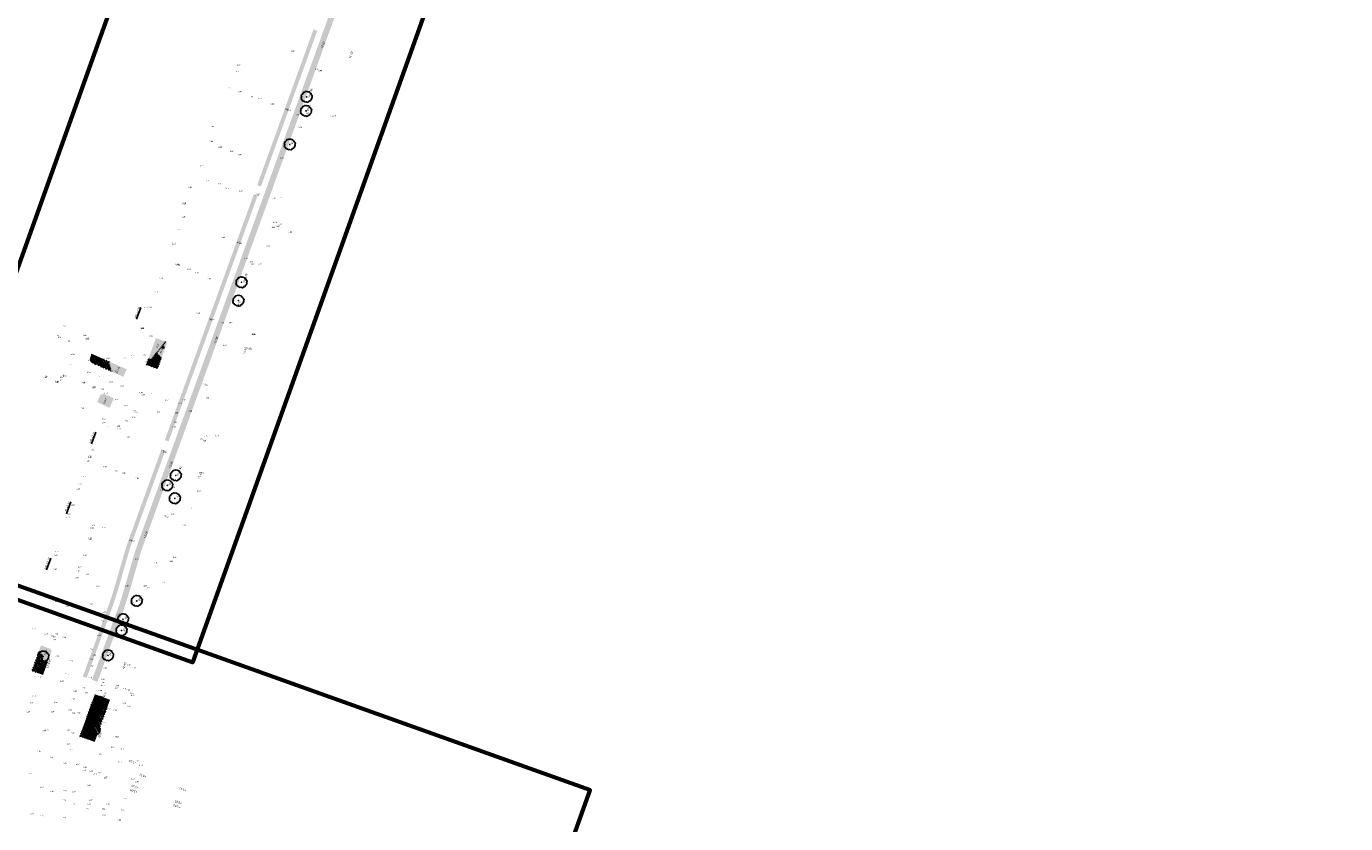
# Model space of a CAD drawing. Header units: metres. Extents: x 132707 to 140183, y 449708 to 457222.
# Tile 16 of 29: x 136604 to 136833, y 453905 to 454044. Entities that reach past the tile are written whole.
import ezdxf

# ---------------------------------------------------------------- set-up
doc = ezdxf.new("R2010")
doc.units = ezdxf.units.M
doc.linetypes.add('DASHED2', pattern=[9.524999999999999, 6.35, -3.175])
doc.layers.add('-DR-alg-bladkaders viewports', color=7, linetype='Continuous', lineweight=60)
doc.layers.add('-DR-nw-gr-plantvak-scheiding', color=1, linetype='DASHED2', lineweight=9)
for name, color, linetype in [('-DR-bs-txt-hoogtemaat', 253, 'Continuous'), ('-DR-nw-gr-arc-bollen', 10, 'Continuous'), ('-DR-nw-gr-arc-solitaire vaste planten-Aster Thomsonii', 213, 'Continuous'), ('-DR-nw-gr-arc-solitaire vaste planten-Euphorbia', 21, 'Continuous'), ('-DR-nw-gr-arc-solitaire vaste planten-Pycnantheum', 42, 'Continuous'), ('-DR-nw-gr-solitaire heester', 96, 'Continuous'), ('-DR-nw-gr-text', 2, 'Continuous')]:
    doc.layers.add(name, color=color, linetype=linetype)
doc.layers.add('-DR-nw-gr-arc-beplanting', color=7, linetype='Continuous', true_color=0xabceb2)
doc.layers.add('-DR-nw-gr-arc-gras', color=7, linetype='Continuous', true_color=0x8ebf73)
doc.styles.add('Drong', font='txt', dxfattribs={"height": 1.8})
pattern_1 = [(115.3356253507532, (136636.3656212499, 453727.9595244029), (-0.3355215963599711, -0.1588556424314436), [0.09, -0.2812275]), (205.3356253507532, (136636.3656212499, 453727.9595244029), (0.1588556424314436, -0.335521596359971), [0.09, -0.2812275])]
pattern_2 = [(115.335625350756, (136421.6013757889, 453325.5636872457), (-0.2869617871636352, -0.1358645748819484), [])]

# ---------------------------------------------------------------- blocks, each defined once
blk = doc.blocks.new('Solitaire heester')
blk.add_lwpolyline([(-1.738422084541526, -4.390808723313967), (-2.165650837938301, -3.928363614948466), (-2.483742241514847, -4.006582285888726), (-2.464906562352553, -3.243960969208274), (-3.108512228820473, -3.265308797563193), (-3.941315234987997, -2.904578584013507), (-3.868064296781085, -2.452012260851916), (-4.359586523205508, -2.179992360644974), (-4.239036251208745, -1.822945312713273), (-3.950943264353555, -1.283816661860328), (-4.465961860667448, -0.924314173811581), (-4.503076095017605, -0.2488687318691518), (-4.693194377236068, -0.1051291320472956), (-4.52288920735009, 0.7919674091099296), (-4.165535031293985, 0.7508631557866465), (-4.408840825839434, 1.52244183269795), (-4.334976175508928, 2.133900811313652), (-3.641002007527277, 2.854190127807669), (-3.727257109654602, 3.148478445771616), (-3.088619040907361, 3.940484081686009), (-2.461086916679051, 3.914225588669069), (-2.205140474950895, 4.358141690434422), (-1.729077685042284, 4.197407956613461), (-1.539266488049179, 3.97422214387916), (-0.8928984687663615, 4.71058514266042), (-0.7661533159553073, 4.614758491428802), (-0.2489862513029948, 4.811378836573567), (0.8385356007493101, 4.576780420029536), (0.7504387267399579, 4.394391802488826), (2.044152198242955, 4.063660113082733), (2.201816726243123, 3.745261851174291), (2.885605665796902, 3.885625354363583), (3.186395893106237, 3.598453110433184), (3.366635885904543, 2.954233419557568), (4.159869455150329, 2.633380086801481), (4.070851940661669, 2.212653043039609), (4.434400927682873, 1.71867540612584), (4.306120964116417, 1.417271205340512), (4.763654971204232, 0.573362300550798), (4.517280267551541, 0.5504799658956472), (4.76739476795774, -0.5150800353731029), (4.517336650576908, -1.491315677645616), (3.976366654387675, -1.679899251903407), (4.022745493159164, -2.013757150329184), (3.932500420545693, -2.752268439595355), (3.0564445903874, -3.305015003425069), (3.102209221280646, -3.797765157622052), (2.654917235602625, -4.415726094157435), (2.345783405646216, -4.231802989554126), (1.876529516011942, -4.365050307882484), (1.329057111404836, -4.180206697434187), (0.6990696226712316, -4.789516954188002), (0.4057020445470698, -4.637433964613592), (-0.5083884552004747, -4.753073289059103), (-0.8481344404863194, -4.267132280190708), (-1.476280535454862, -4.399766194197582), (-1.738422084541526, -4.390808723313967)])
blk.add_circle((0, 0), 0.15)

msp = doc.modelspace()

# ---------------------------------------------------------------- hatches: boundary and pattern name
at = {"layer": '-DR-nw-gr-arc-beplanting'}
h = msp.add_hatch(color=256, dxfattribs=at)
h.dxf.hatch_style = 1
h.paths.add_polyline_path([(136624.9629054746, 453986.1160329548), (136625.4374276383, 453985.9442082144), (136627.9709194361, 453989.1363055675), (136626.2784580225, 453989.7491467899)])
h = msp.add_hatch(color=256, dxfattribs=at)
h.dxf.hatch_style = 1
edge = h.paths.add_edge_path()
edge.add_line((136626.3508020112, 453987.0950230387), (136627.2491715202, 453986.2619387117))
edge.add_line((136627.2491715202, 453986.2619387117), (136628.1508561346, 453988.7520884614))
edge.add_arc((136627.8687843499, 453988.8542310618), 0.2999960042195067, 340.0938869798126, 430.0954133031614)
edge.add_line((136627.9709194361, 453989.1363055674), (136626.3508020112, 453987.0950230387))
h = msp.add_hatch(color=256, dxfattribs=at)
h.dxf.hatch_style = 1
edge = h.paths.add_edge_path()
edge.add_line((136615.0782716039, 453985.4526560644), (136615.5963758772, 453985.2192795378))
edge.add_line((136615.5963758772, 453985.2192795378), (136617.1605484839, 453986.0979505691))
edge.add_line((136617.1605484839, 453986.0979505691), (136614.9597813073, 453987.066985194))
edge.add_arc((136614.5103150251, 453986.846207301), 0.5007622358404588, -27.604581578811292, 26.160276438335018, ccw=False)
edge.add_line((136614.9540737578, 453986.6141706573), (136614.7985045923, 453986.2149092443))
edge.add_arc((136615.4576247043, 453986.024356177), 0.6861120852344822, 163.8753025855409, 236.4336333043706)
h = msp.add_hatch(color=256, dxfattribs=at)
h.dxf.hatch_style = 1
h.paths.add_polyline_path([(136615.5997068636, 453985.2211507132), (136618.4730697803, 453983.9454431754), (136618.0757566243, 453985.6949691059), (136617.1605484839, 453986.0979505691)])
h = msp.add_hatch(color=256, dxfattribs=at)
h.dxf.hatch_style = 1
h.paths.add_polyline_path([(136618.4730697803, 453983.9454431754), (136620.6082897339, 453982.9970946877), (136621.1917319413, 453984.3229530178), (136618.0757566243, 453985.6949691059)])
h = msp.add_hatch(color=256, dxfattribs=at)
h.dxf.hatch_style = 1
h.paths.add_polyline_path([(136624.5927363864, 453985.0937503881), (136626.5535623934, 453984.3837341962), (136627.2491715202, 453986.2619387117), (136626.3508020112, 453987.0950230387), (136625.4374276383, 453985.9442082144), (136624.9629054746, 453986.1160329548)])
h = msp.add_hatch(color=256, dxfattribs=at)
h.dxf.hatch_style = 1
h.paths.add_polyline_path([(136616.0547893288, 453978.602263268), (136618.2293244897, 453977.5992128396), (136618.9680866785, 453979.2713378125), (136617.0785436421, 453980.1214725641), (136616.9555386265, 453979.8478491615), (136616.6828075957, 453979.9728202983)])
h = msp.add_hatch(color=256, dxfattribs=at)
h.dxf.hatch_style = 1
h.paths.add_polyline_path([(136604.6767694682, 453931.8548292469), (136605.661756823, 453931.4997364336), (136606.6852475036, 453934.3534398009), (136605.9068641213, 453935.2519371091)])
h = msp.add_hatch(color=256, dxfattribs=at)
h.dxf.hatch_style = 1
h.paths.add_polyline_path([(136606.6852475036, 453934.3534398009), (136606.4674260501, 453933.7461086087), (136607.4570123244, 453933.3886862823), (136608.1549224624, 453935.2923260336), (136607.9749857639, 453935.6765431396), (136606.2825243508, 453936.2893843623), (136605.9068641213, 453935.2519371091)])
h = msp.add_hatch(color=256, dxfattribs=at)
h.dxf.hatch_style = 1
h.paths.add_polyline_path([(136605.661756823, 453931.4997364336), (136606.6467441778, 453931.1446436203), (136607.4570123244, 453933.3886862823), (136606.4672876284, 453933.7461586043)])
h = msp.add_hatch(color=256, dxfattribs=at)
h.dxf.hatch_style = 1
edge = h.paths.add_edge_path()
edge.add_line((136614.2781141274, 453923.9672966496), (136614.9956699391, 453923.7142759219))
edge.add_arc((136617.4898738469, 453922.8545720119), 2.638208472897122, 127.7625337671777, 160.9819166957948, ccw=False)
edge.add_arc((136617.4419363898, 453925.3044985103), 1.609442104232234, 166.0642125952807, 193.081497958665, ccw=False)
edge.add_line((136615.879866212, 453925.6921073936), (136615.214182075, 453926.5575576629))
edge.add_line((136615.214182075, 453926.5575576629), (136614.2781141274, 453923.9672966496))
h = msp.add_hatch(color=256, dxfattribs=at)
h.dxf.hatch_style = 1
edge = h.paths.add_edge_path()
edge.add_line((136615.215451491, 453926.555907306), (136615.879866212, 453925.6921073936))
edge.add_arc((136616.4548541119, 453925.5413151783), 0.5944319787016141, 137.7419318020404, 165.3049447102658, ccw=False)
edge.add_arc((136616.2137622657, 453925.7554381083), 0.2720272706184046, 92.2457819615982, 136.9731514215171, ccw=False)
edge.add_arc((136616.2050987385, 453925.7122495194), 0.3150132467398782, 62.97920523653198, 90.36307914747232, ccw=False)
edge.add_line((136616.3482136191, 453925.9928764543), (136616.8306131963, 453927.3609407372))
edge.add_line((136616.8306131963, 453927.3609407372), (136615.6603904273, 453927.7846790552))
edge.add_line((136615.6603904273, 453927.7846790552), (136615.215451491, 453926.555907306))
h = msp.add_hatch(color=256, dxfattribs=at)
h.dxf.hatch_style = 1
edge = h.paths.add_edge_path()
edge.add_ellipse((136616.3634892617, 453925.0434478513), major_axis=(0.2064505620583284, -0.9784570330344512), ratio=0.4999999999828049, start_angle=0, end_angle=360)
h = msp.add_hatch(color=256, dxfattribs=at)
h.dxf.hatch_style = 1
edge = h.paths.add_edge_path()
edge.add_arc((136615.9196814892, 453925.2701324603), 0.8402372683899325, 26.262306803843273, 59.33528847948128, ccw=False)
edge.add_arc((136615.1028906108, 453924.7940601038), 1.784573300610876, 13.264601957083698, 28.36625818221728, ccw=False)
edge.add_line((136616.8398529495, 453925.203527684), (136617.7863653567, 453925.4322780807))
edge.add_line((136617.7863653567, 453925.4322780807), (136618.2931081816, 453926.8313704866))
edge.add_line((136618.2931081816, 453926.8313704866), (136616.8306131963, 453927.3609407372))
edge.add_line((136616.8306131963, 453927.3609407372), (136616.3482136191, 453925.9928764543))
h = msp.add_hatch(color=256, dxfattribs=at)
h.dxf.hatch_style = 1
edge = h.paths.add_edge_path()
edge.add_line((136613.3378727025, 453921.3706659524), (136614.5542924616, 453921.6538388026))
edge.add_arc((136615.8043357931, 453921.2059841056), 1.32784869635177, 131.0514232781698, 160.2888534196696, ccw=False)
edge.add_arc((136617.4898738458, 453922.8545720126), 2.638208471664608, 160.9819167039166, 194.2012996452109, ccw=False)
edge.add_line((136614.9956699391, 453923.7142759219), (136614.2781141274, 453923.9672966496))
edge.add_line((136614.2781141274, 453923.9672966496), (136613.3378727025, 453921.3706659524))
h = msp.add_hatch(color=256, dxfattribs=at)
h.dxf.hatch_style = 1
edge = h.paths.add_edge_path()
edge.add_arc((136615.5205317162, 453921.6160259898), 0.834076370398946, 106.2203056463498, 134.8506908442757, ccw=False)
edge.add_arc((136615.4352929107, 453922.1694844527), 0.2881733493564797, 53.85431463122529, 120.84348500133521, ccw=False)
edge.add_arc((136615.4067023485, 453922.2167517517), 0.2716913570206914, -9.167157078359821, 43.041921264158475, ccw=False)
edge.add_arc((136614.2762289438, 453923.9928006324), 2.294846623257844, 307.5529060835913, 361.8026805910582)
edge.add_arc((136616.529939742, 453924.4515483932), 0.3886216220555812, 220.195899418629, 275.90780812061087, ccw=False)
edge.add_arc((136617.3765930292, 453925.2124125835), 1.526790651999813, 190.2693532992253, 221.499983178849, ccw=False)
edge.add_arc((136617.4898738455, 453922.8545720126), 2.638208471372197, 127.7625337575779, 194.2012996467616)
h = msp.add_hatch(color=256, dxfattribs=at)
h.dxf.hatch_style = 1
edge = h.paths.add_edge_path()
edge.add_arc((136614.708018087, 453922.3198615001), 0.9779251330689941, 322.1250404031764, 351.39052063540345, ccw=False)
edge.add_line((136615.4799457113, 453921.719473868), (136616.1845175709, 453921.0081521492))
edge.add_line((136616.1845175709, 453921.0081521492), (136617.7863653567, 453925.4322780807))
edge.add_line((136617.7863653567, 453925.4322780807), (136616.8398529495, 453925.203527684))
edge.add_arc((136615.0608836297, 453924.7616039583), 1.833038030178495, -4.509941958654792, 13.950772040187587, ccw=False)
edge.add_arc((136615.8473714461, 453924.6970547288), 1.043912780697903, 337.90227571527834, 355.62761210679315, ccw=False)
edge.add_arc((136616.4574099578, 453924.4247359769), 0.376934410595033, 287.3699120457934, 341.37411104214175, ccw=False)
edge.add_arc((136614.2762289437, 453923.9928006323), 2.294846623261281, -52.44709391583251, 1.802680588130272, ccw=False)
h = msp.add_hatch(color=256, dxfattribs=at)
h.dxf.hatch_style = 1
edge = h.paths.add_edge_path()
edge.add_line((136613.0047451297, 453920.4506795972), (136614.3708590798, 453919.9560089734))
edge.add_line((136614.3708590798, 453919.9560089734), (136614.8313263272, 453921.2445680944))
edge.add_arc((136614.7622859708, 453921.507562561), 0.2719056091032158, 232.4623315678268, 284.7091821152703, ccw=False)
edge.add_arc((136614.770555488, 453921.4648110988), 0.2452214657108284, 178.4217351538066, 224.8215580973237, ccw=False)
edge.add_arc((136615.098762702, 453921.4741924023), 0.5733416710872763, 161.7398411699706, 180.2625557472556, ccw=False)
edge.add_line((136614.5542924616, 453921.6538388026), (136613.3378727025, 453921.3706659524))
edge.add_line((136613.3378727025, 453921.3706659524), (136613.0047451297, 453920.4506795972))
h = msp.add_hatch(color=256, dxfattribs=at)
h.dxf.hatch_style = 1
edge = h.paths.add_edge_path()
edge.add_line((136614.3713559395, 453919.9573993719), (136615.637462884, 453919.4973710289))
edge.add_line((136615.637462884, 453919.4973710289), (136616.1845175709, 453921.0081521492))
edge.add_line((136616.1845175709, 453921.0081521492), (136615.4799457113, 453921.719473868))
edge.add_arc((136614.287999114, 453922.5863395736), 1.473836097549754, 308.1451803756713, 323.9727695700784, ccw=False)
edge.add_arc((136614.6225110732, 453922.1240669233), 0.9039480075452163, 283.35616572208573, 309.5682480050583, ccw=False)
edge.add_line((136614.8313263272, 453921.2445680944), (136614.3713559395, 453919.9573993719))
h = msp.add_hatch(color=256, dxfattribs=at)
h.dxf.hatch_style = 1
edge = h.paths.add_edge_path()
edge.add_ellipse((136615.1009438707, 453921.8470721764), major_axis=(-0.5043253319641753, -0.555117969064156), ratio=0.4999999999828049, start_angle=0, end_angle=360, ccw=False)
at = {"layer": '-DR-nw-gr-arc-bollen'}
h = msp.add_hatch(dxfattribs=at)
h.set_pattern_fill('ANSI31', color=256, scale=0.1)
h.set_pattern_definition([(115.335625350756, (136420.3910354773, 453328.1200667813), (-0.2869617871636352, -0.1358645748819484), [])])
h.paths.add_polyline_path([(136615.5997068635, 453985.2211507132), (136618.4730697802, 453983.9454431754), (136618.0757566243, 453985.6949691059), (136617.1605484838, 453986.0979505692)])
h = msp.add_hatch(dxfattribs=at)
h.set_pattern_fill('ANSI31', color=256, scale=0.1)
h.set_pattern_definition([(115.335625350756, (136417.8346559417, 453326.90972647), (-0.2869617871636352, -0.1358645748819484), [])])
h.paths.add_polyline_path([(136624.5927363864, 453985.0937503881), (136626.5535623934, 453984.3837341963), (136627.2491715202, 453986.2619387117), (136626.3508020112, 453987.0950230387), (136625.4374276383, 453985.9442082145), (136624.9629054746, 453986.1160329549)])
h = msp.add_hatch(dxfattribs=at)
h.set_pattern_fill('ANSI31', color=256, scale=0.1)
h.set_pattern_definition([(115.335625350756, (136421.6013757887, 453325.5636872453), (-0.2869617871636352, -0.1358645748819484), [])])
h.paths.add_polyline_path([(136604.6767694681, 453931.8548292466), (136605.6617568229, 453931.4997364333), (136606.6852475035, 453934.3534398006), (136605.9068641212, 453935.2519371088)])
h = msp.add_hatch(dxfattribs=at)
h.set_pattern_fill('ANSI31', color=256, scale=0.1)
h.set_pattern_definition(pattern_2)
edge = h.paths.add_edge_path()
edge.add_line((136614.2781141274, 453923.9672966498), (136614.9956699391, 453923.714275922))
edge.add_arc((136617.4898738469, 453922.854572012), 2.638208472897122, 127.7625337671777, 160.9819166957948, ccw=False)
edge.add_arc((136617.4419363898, 453925.3044985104), 1.609442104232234, 166.0642125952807, 193.081497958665, ccw=False)
edge.add_line((136615.879866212, 453925.6921073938), (136615.214182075, 453926.557557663))
edge.add_line((136615.214182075, 453926.557557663), (136614.2781141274, 453923.9672966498))
h = msp.add_hatch(dxfattribs=at)
h.set_pattern_fill('ANSI31', color=256, scale=0.1)
h.set_pattern_definition([(115.335625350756, (136417.8346559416, 453326.9097264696), (-0.2869617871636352, -0.1358645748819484), [])])
edge = h.paths.add_edge_path()
edge.add_arc((136614.7080180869, 453922.3198614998), 0.9779251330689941, 322.1250404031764, 351.39052063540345, ccw=False)
edge.add_line((136615.4799457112, 453921.7194738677), (136616.1845175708, 453921.0081521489))
edge.add_line((136616.1845175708, 453921.0081521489), (136617.7863653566, 453925.4322780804))
edge.add_line((136617.7863653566, 453925.4322780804), (136616.8398529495, 453925.2035276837))
edge.add_arc((136615.0608836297, 453924.7616039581), 1.833038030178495, -4.509941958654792, 13.950772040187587, ccw=False)
edge.add_arc((136615.8473714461, 453924.6970547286), 1.043912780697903, 337.90227571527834, 355.62761210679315, ccw=False)
edge.add_arc((136616.4574099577, 453924.4247359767), 0.376934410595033, 287.3699120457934, 341.37411104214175, ccw=False)
edge.add_arc((136614.2762289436, 453923.9928006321), 2.294846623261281, -52.44709391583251, 1.802680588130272, ccw=False)
h = msp.add_hatch(dxfattribs=at)
h.set_pattern_fill('ANSI31', color=256, scale=0.1)
h.set_pattern_definition(pattern_2)
edge = h.paths.add_edge_path()
edge.add_line((136613.0047451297, 453920.4506795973), (136614.3708590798, 453919.9560089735))
edge.add_line((136614.3708590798, 453919.9560089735), (136614.8313263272, 453921.2445680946))
edge.add_arc((136614.7622859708, 453921.5075625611), 0.2719056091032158, 232.4623315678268, 284.7091821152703, ccw=False)
edge.add_arc((136614.770555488, 453921.4648110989), 0.2452214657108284, 178.4217351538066, 224.8215580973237, ccw=False)
edge.add_arc((136615.098762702, 453921.4741924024), 0.5733416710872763, 161.7398411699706, 180.2625557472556, ccw=False)
edge.add_line((136614.5542924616, 453921.6538388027), (136613.3378727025, 453921.3706659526))
edge.add_line((136613.3378727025, 453921.3706659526), (136613.0047451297, 453920.4506795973))
at = {"layer": '-DR-nw-gr-arc-gras', "transparency": 33554687}
h = msp.add_hatch(dxfattribs=at)
h.set_pattern_fill('AGR-BOLLEN', color=256, scale=0.15, pattern_type=2)
h.set_pattern_definition(pattern_1)
edge = h.paths.add_edge_path()
edge.add_arc((11815580.01601901, -3784284.906784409), 12424198.77081867, 160.0566581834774, 160.0569484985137, ccw=False)
edge.add_line((136455.7817502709, 453494.2542064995), (136455.1236357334, 453494.4933991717))
edge.add_line((136455.1236357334, 453494.4933991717), (136433.813485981, 453435.768343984))
edge.add_line((136433.813485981, 453435.768343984), (136432.1794965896, 453431.2550945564))
edge.add_line((136432.1794965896, 453431.2550945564), (136431.6775962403, 453429.8696168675))
edge.add_line((136431.6775962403, 453429.8696168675), (136432.3361921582, 453429.6307909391))
edge.add_line((136432.3361921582, 453429.6307909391), (136434.3092712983, 453435.0765755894))
h = msp.add_hatch(dxfattribs=at)
h.set_pattern_fill('AGR-BOLLEN', color=256, scale=0.15, pattern_type=2)
h.set_pattern_definition(pattern_1)
h.paths.add_polyline_path([(136623.2817607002, 453954.451595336, 0.01664357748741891), (136622.2925826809, 453951.4069133), (136620.7154005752, 453945.9395130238, -0.01664357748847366), (136619.6480754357, 453942.6542947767), (136615.1746998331, 453930.3003353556), (136616.1149561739, 453929.9598680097), (136620.5883317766, 453942.313827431, 0.01664357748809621), (136621.6762219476, 453945.6623446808), (136623.2534040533, 453951.129744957, -0.0166435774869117), (136624.222017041, 453954.1111279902), (136660.1395627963, 454053.2258281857), (136661.74, 454052.5500000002), (136663.585, 454057.8020000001), (136661.9933947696, 454058.3644181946), (136678.2856266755, 454103.4166410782), (136677.3453703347, 454103.7571084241)])
h = msp.add_hatch(dxfattribs=at)
h.set_pattern_fill('AGR-BOLLEN', color=256, scale=0.15, pattern_type=2)
h.set_pattern_definition(pattern_1)
h.paths.add_polyline_path([(136654.3469492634, 454043.1812754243), (136653.6888597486, 454043.419891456), (136653.6378049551, 454043.2789838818), (136653.2975354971, 454042.3386559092), (136644.2753070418, 454017.4218487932), (136643.9350728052, 454016.4814706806), (136643.8839339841, 454016.3403207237), (136644.541796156, 454016.1018046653)])
h = msp.add_hatch(dxfattribs=at)
h.set_pattern_fill('AGR-BOLLEN', color=256, scale=0.15, pattern_type=2)
h.set_pattern_definition(pattern_1)
h.paths.add_polyline_path([(136643.9631675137, 454014.5033086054), (136643.305072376, 454014.741909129), (136643.2540209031, 454014.6010003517), (136642.9137736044, 454013.6606643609), (136628.2150336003, 453973.0687731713), (136627.8746079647, 453972.1285064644), (136627.8234546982, 453971.987361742), (136628.4815117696, 453971.7486988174)])
h = msp.add_hatch(dxfattribs=at)
h.set_pattern_fill('AGR-BOLLEN', color=256, scale=0.15, pattern_type=2)
h.set_pattern_definition(pattern_1)
edge = h.paths.add_edge_path()
edge.add_line((136622.3415759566, 453954.7922604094), (136627.9025002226, 453970.1503415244))
edge.add_line((136627.9025002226, 453970.1503415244), (136627.2442078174, 453970.3890898))
edge.add_line((136627.2442078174, 453970.3890898), (136627.1933636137, 453970.2481058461))
edge.add_line((136627.1933636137, 453970.2481058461), (136626.8530200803, 453969.3078046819))
edge.add_line((136626.8530200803, 453969.3078046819), (136622.0237922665, 453955.9706461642))
edge.add_line((136622.0237922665, 453955.9706461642), (136621.6836653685, 453955.031330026))
edge.add_line((136621.6836653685, 453955.031330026), (136621.353306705, 453954.0896827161))
edge.add_arc((136668.5080906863, 453938.0751160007), 49.79999999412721, 161.241638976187, 163.9087249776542)
edge.add_line((136620.6591863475, 453951.8780994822), (136619.0820042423, 453946.4106992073))
edge.add_arc((136570.8487713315, 453960.3245500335), 50.20000001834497, 340.0946501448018, 343.90872497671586, ccw=False)
edge.add_line((136618.0496396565, 453943.2330892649), (136613.5762640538, 453930.8791298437))
edge.add_line((136613.5762640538, 453930.8791298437), (136614.2345150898, 453930.6410004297))
edge.add_line((136614.2345150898, 453930.6410004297), (136618.7078190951, 453942.9947621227))
edge.add_arc((136570.8487713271, 453960.3245500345), 50.90000002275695, 340.0946501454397, 343.9087249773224)
edge.add_line((136619.754579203, 453946.2166813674), (136621.3317613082, 453951.6840816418))
edge.add_arc((136668.5080911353, 453938.0751158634), 49.10000046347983, 160.0944047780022, 163.9087249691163, ccw=False)
at = {"layer": '-DR-nw-gr-arc-solitaire vaste planten-Aster Thomsonii'}
h = msp.add_hatch(color=256, dxfattribs=at)
h.dxf.hatch_style = 1
edge = h.paths.add_edge_path()
edge.add_arc((136626.7538739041, 453985.8233180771), 0.15, 0, 360)
h = msp.add_hatch(color=256, dxfattribs=at)
h.dxf.hatch_style = 1
edge = h.paths.add_edge_path()
edge.add_arc((136616.6167034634, 453985.1317004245), 0.15, 0, 360)
h = msp.add_hatch(color=256, dxfattribs=at)
h.dxf.hatch_style = 1
edge = h.paths.add_edge_path()
edge.add_arc((136605.9639872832, 453934.1445191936), 0.15, 0, 360)
h = msp.add_hatch(color=256, dxfattribs=at)
h.dxf.hatch_style = 1
edge = h.paths.add_edge_path()
edge.add_arc((136617.2752466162, 453924.6890816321), 0.15, 0, 360)
h = msp.add_hatch(color=256, dxfattribs=at)
h.dxf.hatch_style = 1
edge = h.paths.add_edge_path()
edge.add_arc((136613.5328574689, 453920.6102530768), 0.15, 0, 360)
at = {"layer": '-DR-nw-gr-arc-solitaire vaste planten-Euphorbia'}
h = msp.add_hatch(color=256, dxfattribs=at)
h.dxf.hatch_style = 1
edge = h.paths.add_edge_path()
edge.add_arc((136627.5574936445, 453988.1375236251), 0.15, 0, 360)
h = msp.add_hatch(color=256, dxfattribs=at)
h.dxf.hatch_style = 1
edge = h.paths.add_edge_path()
edge.add_arc((136617.8052847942, 453985.0464110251), 0.15, 0, 360)
h = msp.add_hatch(color=256, dxfattribs=at)
h.dxf.hatch_style = 1
edge = h.paths.add_edge_path()
edge.add_arc((136605.625596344, 453932.3405908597), 0.15, 0, 360)
h = msp.add_hatch(color=256, dxfattribs=at)
h.dxf.hatch_style = 1
edge = h.paths.add_edge_path()
edge.add_arc((136614.8668053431, 453924.2364480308), 0.15, 0, 360)
h = msp.add_hatch(color=256, dxfattribs=at)
h.dxf.hatch_style = 1
edge = h.paths.add_edge_path()
edge.add_arc((136616.2009517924, 453921.807197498), 0.15, 0, 360)
at = {"layer": '-DR-nw-gr-arc-solitaire vaste planten-Pycnantheum'}
h = msp.add_hatch(color=256, dxfattribs=at)
h.dxf.hatch_style = 1
edge = h.paths.add_edge_path()
edge.add_arc((136625.4864389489, 453985.381837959), 0.15, 0, 360)
h = msp.add_hatch(color=256, dxfattribs=at)
h.dxf.hatch_style = 1
edge = h.paths.add_edge_path()
edge.add_arc((136615.1952741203, 453925.7306950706), 0.15, 0, 360)
h = msp.add_hatch(color=256, dxfattribs=at)
h.dxf.hatch_style = 1
edge = h.paths.add_edge_path()
edge.add_arc((136614.4992815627, 453921.000978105), 0.15, 0, 360)
h = msp.add_hatch(color=256, dxfattribs=at)
h.dxf.hatch_style = 1
edge = h.paths.add_edge_path()
edge.add_arc((136616.6195590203, 453923.2771485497), 0.15, 0, 360)

# ---------------------------------------------------------------- linework, layer by layer
at = {"layer": '-DR-alg-bladkaders viewports'}
for points in [[(136698.0804223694, 454116.4643013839), (136632.6352693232, 453933.3243508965), (136583.9607493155, 453950.7182150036), (136649.4059023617, 454133.8581654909)], [(136549.0630131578, 453965.6610350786), (136483.6251258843, 453782.5414169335), (136636.3656212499, 453727.9595244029), (136701.8035085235, 453911.079142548)]]:
    msp.add_lwpolyline(points, close=True, dxfattribs=at)
at = {"layer": '-DR-nw-gr-arc-solitaire vaste planten-Aster Thomsonii'}
for centre in [(136626.7538739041, 453985.8233180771), (136616.6167034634, 453985.1317004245), (136605.9639872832, 453934.1445191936), (136617.2752466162, 453924.6890816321), (136613.5328574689, 453920.6102530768)]:
    msp.add_circle(centre, 0.15, dxfattribs=at)
at = {"layer": '-DR-nw-gr-arc-solitaire vaste planten-Euphorbia'}
for centre in [(136627.5574936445, 453988.1375236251), (136617.8052847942, 453985.0464110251), (136605.625596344, 453932.3405908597), (136614.8668053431, 453924.2364480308), (136616.2009517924, 453921.807197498)]:
    msp.add_circle(centre, 0.15, dxfattribs=at)
at = {"layer": '-DR-nw-gr-arc-solitaire vaste planten-Pycnantheum'}
for centre in [(136625.4864389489, 453985.381837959), (136615.1952741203, 453925.7306950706), (136614.4992815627, 453921.000978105), (136616.6195590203, 453923.2771485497)]:
    msp.add_circle(centre, 0.15, dxfattribs=at)
at = {"layer": '-DR-nw-gr-plantvak-scheiding', "ltscale": 0.03, "flags": 128}
for points in [[(136627.9709194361, 453989.1363055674), (136625.4374276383, 453985.9442082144), (136624.9629054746, 453986.1160329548)], [(136615.5963758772, 453985.2192795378), (136617.160548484, 453986.0979505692)], [(136618.4730697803, 453983.9454431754), (136618.0757566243, 453985.6949691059)], [(136626.3508020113, 453987.0950230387), (136627.2491715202, 453986.2619387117)], [(136605.661756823, 453931.4997364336), (136606.6852475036, 453934.3534398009), (136605.9068641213, 453935.2519371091)], [(136606.4672876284, 453933.7461586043), (136607.4570123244, 453933.3886862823)], [(136615.879866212, 453925.6921073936), (136615.214182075, 453926.5575576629)], [(136616.3482136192, 453925.9928764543), (136616.8306131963, 453927.3609407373)], [(136614.9956699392, 453923.714275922), (136614.2781141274, 453923.9672966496)], [(136616.8398529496, 453925.203527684), (136617.7863653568, 453925.4322780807)], [(136614.5542924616, 453921.6538388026), (136613.3378727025, 453921.3706659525)], [(136614.3713559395, 453919.9573993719), (136614.8313263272, 453921.2445680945)], [(136615.4799457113, 453921.719473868), (136616.1845175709, 453921.0081521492)]]:
    msp.add_lwpolyline(points, dxfattribs=at)
for points in [[(136614.9322895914, 453922.207341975, -0.2982971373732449), (136615.8742607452, 453924.9402225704)], [(136615.6749235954, 453922.1734671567, 0.2412317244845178), (136616.5699398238, 453924.0649908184)]]:
    msp.add_lwpolyline(points, format="xyb", dxfattribs=at)
at = {"layer": '-DR-nw-gr-plantvak-scheiding', "ltscale": 0.03}
msp.add_ellipse((136616.3634892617, 453925.0434478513), major_axis=(0.2064505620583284, -0.9784570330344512), ratio=0.4999999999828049, dxfattribs=at)
at = {"layer": '-DR-nw-gr-plantvak-scheiding', "ltscale": 0.03, "extrusion": (0, 0, -1)}
msp.add_ellipse((136615.1009438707, 453921.8470721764), major_axis=(-0.5043253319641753, -0.555117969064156), ratio=0.4999999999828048, dxfattribs=at)

# ---------------------------------------------------------------- block references
at = {"layer": '-DR-nw-gr-solitaire heester', "xscale": 0.2, "yscale": 0.2, "zscale": 0.2, "rotation": 70.17551579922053}
for p in [(136652.4906064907, 454031.685681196), (136652.388674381, 454029.2485516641), (136649.5529144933, 454023.4148132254), (136641.1653276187, 453999.4432105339), (136640.6169157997, 453996.2402707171), (136629.7362945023, 453965.8587430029), (136628.2508953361, 453964.1199285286), (136629.5699401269, 453961.8646837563), (136622.9470762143, 453944.0204232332), (136620.5609257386, 453940.8282923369), (136620.2977031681, 453938.8910218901), (136606.6852475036, 453934.3534398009), (136617.9426854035, 453934.543855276), (136616.5050566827, 453926.4376765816), (136615.6150265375, 453921.5830989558)]:
    msp.add_blockref('Solitaire heester', p, dxfattribs=at)

# ---------------------------------------------------------------- texts
at = {"layer": '-DR-bs-txt-hoogtemaat', "style": 'Drong'}
for s, rotation, p in [('+2.08', 70.33562535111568, (136655.2649040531, 454040.0451591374)), ('+1.10', 70.33562535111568, (136660.1225503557, 454038.3092767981)), ('%%U VP +2.24', 70.33562535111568, (136622.8507458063, 453993.0413956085)), ('+2.08', 70.33562535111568, (136636.6733357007, 453988.7231916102)), ('+1.15', 70.33562535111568, (136641.7043532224, 453986.9253549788)), ('%%U VP +2.21', 70.33562535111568, (136615.0041604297, 453971.3444232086)), ('+2.08', 70.33562535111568, (136628.8267503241, 453967.0262192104)), ('+1.15', 70.33562535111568, (136633.8577678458, 453965.228382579)), ('%%U VP +2.21', 70.33562535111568, (136610.6691111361, 453959.2133382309)), ('+2.08', 70.33562535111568, (136624.4917010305, 453954.8951342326)), ('%%U VP +2.13', 70.33562535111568, (136607.1712555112, 453949.4250334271)), ('+2.42', 70.33562535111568, (136620.7230899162, 453932.079761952)), ('+3.15', 160.0643803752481, (136622.8682326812, 453915.9841635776, 3.125666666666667)), ('+3.10', 160.0643803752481, (136623.3191911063, 453911.6383027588)), ('+3.11', 160.0643803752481, (136624.6441868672, 453913.5799798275)), ('+3.00', 160.0643803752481, (136623.0668701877, 453910.9268620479)), ('+3.11', 160.0643803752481, (136631.5675519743, 453911.1842364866)), ('+3.00', 160.0643803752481, (136630.5817308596, 453908.2369590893)), ('+3.10', 160.0643803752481, (136630.8340517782, 453908.9483998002))]:
    msp.add_text(s, height=0.36, rotation=rotation, dxfattribs=at).set_placement(p)
at = {"layer": '-DR-bs-txt-hoogtemaat', "color": 253, "char_height": 0.22, "attachment_point": 7, "style": 'Drong'}
for s, insert in [('2.02', (136649.753, 454039.5769999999, 2.02)), ('2.18', (136640.162, 454035.961, 2.183)), ('2.20', (136640.384, 454037.196, 2.196)), ('2.12', (136653.962, 454036.44, 2.123)), ('2.09', (136654.568, 454036.163, 2.085)), ('2.21', (136638.941, 454033.1539999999, 2.208)), ('2.09', (136640.588, 454032.467, 2.092)), ('1.92', (136642.614, 454031.5989999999, 1.921)), ('1.99', (136644.041, 454031.302, 1.987)), ('2.05', (136646.226, 454030.337, 2.045)), ('2.10', (136648.703, 454029.418, 2.1)), ('2.13', (136649.071, 454029.2459999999, 2.127)), ('1.97', (136652.327, 454028.6969999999, 1.973)), ('3.05', (136635.775, 454026.429, 3.053)), ('2.09', (136650.618, 454028.462, 2.092)), ('1.11', (136656.624, 454028.32, 1.112)), ('1.08', (136656.983, 454028.302, 1.081)), ('2.08', (136651.1, 454026.297, 2.082)), ('2.21', (136635.61, 454023.856, 2.213)), ('2.11', (136637.117, 454022.9409999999, 2.105)), ('2.01', (136637.304, 454022.852, 2.005)), ('1.97', (136639.152, 454022.1159999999, 1.973)), ('2.22', (136633.963, 454019.5019999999, 2.223)), ('2.00', (136640.542, 454021.5239999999, 2.004)), ('2.07', (136647.89, 454020.9299999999, 2.072)), ('2.29', (136631.909, 454015.8649999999, 2.288)), ('2.12', (136634.936, 454016.938, 2.119)), ('1.94', (136637.07, 454016.4629999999, 1.938)), ('2.01', (136638.415, 454015.753, 2.011)), ('2.06', (136640.725, 454015.27, 2.057)), ('2.34', (136630.887, 454013.14, 2.335)), ('2.24', (136630.894, 454013.021, 2.236)), ('2.20', (136643.551, 454014.4803436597, 2.195)), ('2.13', (136643.766, 454014.62, 2.128)), ('2.28', (136646.493, 454013.9689999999, 2.28)), ('1.99', (136647.872, 454014.2459999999, 1.991)), ('2.21', (136630.805, 454010.75, 2.212)), ('2.20', (136630.013, 454008.51, 2.201)), ('1.98', (136646.403, 454008.889, 1.981)), ('1.98', (136646.702, 454009.7729999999, 1.977)), ('1.93', (136647.266, 454009.074, 1.927)), ('1.91', (136647.302, 454008.571, 1.91)), ('1.90', (136647.583, 454009.4799999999, 1.904)), ('1.14', (136649.322, 454008.101, 1.135)), ('1.12', (136649.652, 454008.0559999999, 1.118)), ('2.19', (136629.08, 454006.135, 2.185)), ('2.18', (136629.08, 454006.0609999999, 2.184)), ('2.05', (136637.702, 454007.166, 2.053)), ('2.11', (136640.327, 454006.287, 2.109)), ('2.13', (136640.691, 454006.1149999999, 2.134)), ('2.10', (136641.593, 454003.478, 2.096)), ('2.02', (136645.502, 454005.7029999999, 2.024)), ('2.11', (136629.695, 454002.472, 2.112)), ('2.01', (136629.862, 454002.353, 2.014)), ('1.94', (136631.69, 454001.563, 1.938)), ('2.07', (136642.588, 454002.908, 2.068)), ('2.12', (136642.802, 454002.511, 2.123)), ('2.02', (136644.092, 454002.44, 2.02)), ('2.19', (136626.917, 454000.0499999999, 2.185)), ('1.99', (136633.071, 454000.9799999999, 1.992)), ('2.05', (136635.247, 453999.949, 2.048)), ('2.18', (136626.02, 453997.623, 2.184)), ('2.27', (136624.25, 453994.951, 2.269)), ('2.19', (136624.991, 453994.955, 2.194)), ('2.05', (136633.351, 453993.9299999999, 2.053)), ('2.10', (136635.475, 453992.8769999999, 2.097)), ('2.19', (136635.674, 453992.8279999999, 2.187)), ('2.12', (136635.866, 453992.76, 2.123)), ('2.08', (136637.506, 453992.237, 2.08)), ('1.89', (136638.737, 453992.287, 1.885)), ('2.09', (136639.186, 453992.3389999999, 2.092)), ('2.11', (136609.042, 453990.0449999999, 2.113)), ('1.98', (136609.197, 453989.771, 1.98)), ('2.24', (136610.093, 453991.723, 2.244)), ('2.20', (136613.578, 453990.107, 2.199)), ('2.24', (136623.627, 453991.3929999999, 2.244)), ('2.19', (136623.659, 453991.3329999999, 2.185)), ('2.12', (136625.159, 453989.994, 2.118)), ('1.15', (136642.926, 453990.3379999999, 1.146)), ('1.13', (136643.025, 453990.292, 1.129)), ('1.13', (136643.237, 453990.1869999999, 1.128)), ('1.99', (136610.73, 453989.108, 1.988)), ('2.16', (136614.058, 453989.473, 2.163)), ('2.24', (136614.102, 453989.601, 2.236)), ('1.97', (136638.003, 453988.3709999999, 1.973)), ('1.15', (136642.176, 453987.9, 1.146)), ('1.12', (136642.398, 453987.81, 1.124)), ('2.08', (136611.541, 453986.8169999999, 2.079)), ('2.07', (136614.491, 453985.775, 2.067)), ('2.16', (136614.956, 453985.52, 2.161)), ('2.07', (136615.015, 453985.282, 2.073)), ('2.16', (136617.587, 453986.1049999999, 2.162)), ('2.14', (136620.664, 453986.1479999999, 2.136)), ('2.15', (136621.964, 453986.4959999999, 2.152)), ('2.12', (136623.948, 453986.6699999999, 2.117)), ('2.11', (136624.455, 453985.5389999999, 2.114)), ('1.95', (136625.917, 453985.672, 1.951)), ('1.96', (136606.794, 453982.955, 1.962)), ('2.04', (136609.625, 453982.8009999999, 2.044)), ('2.07', (136610.071, 453983.217, 2.071)), ('2.15', (136610.125, 453983.031, 2.148)), ('2.16', (136611.121, 453985.0339999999, 2.16)), ('2.15', (136614.307, 453983.6809999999, 2.153)), ('2.21', (136616.098, 453983.0079999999, 2.212)), ('2.15', (136616.718, 453984.542, 2.154)), ('2.15', (136616.767, 453984.6969999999, 2.153)), ('2.13', (136618.69, 453983.84, 2.134)), ('2.01', (136625.403, 453984.797, 2.014)), ('2.06', (136606.739, 453982.7689999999, 2.062)), ('2.08', (136608.709, 453981.908, 2.077)), ('1.99', (136608.776, 453982.087, 1.993)), ('2.11', (136609.606, 453982.2779999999, 2.105)), ('2.16', (136613.335, 453981.808, 2.161)), ('2.07', (136613.509, 453981.944, 2.071)), ('2.15', (136615.148, 453981, 2.153)), ('2.16', (136615.243, 453981.184, 2.16)), ('2.15', (136616.647, 453980.705, 2.153)), ('2.18', (136618.181, 453982.047, 2.184)), ('2.15', (136620.103, 453981.3659999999, 2.149)), ('2.14', (136634.406, 453981.614, 2.143)), ('2.12', (136634.72, 453981.3929999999, 2.122)), ('2.15', (136617.302, 453980.0559999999, 2.145)), ('2.12', (136619.113, 453978.9149999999, 2.115)), ('2.07', (136623.388, 453980.128, 2.065)), ('1.99', (136623.781, 453979.791, 1.99)), ('2.00', (136625.379, 453979.879, 2.004)), ('2.07', (136627.865, 453978.818, 2.066)), ('2.10', (136630.176, 453978.2679999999, 2.096)), ('2.12', (136630.836, 453978.896, 2.121)), ('2.08', (136634.959, 453979.277, 2.08)), ('2.19', (136613.22, 453977.395, 2.193)), ('2.07', (136620.752, 453977.8659999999, 2.068)), ('2.02', (136622.197, 453976.879, 2.02)), ('1.97', (136622.668, 453976.7179999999, 1.97)), ('2.03', (136626.424, 453976.8339999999, 2.026)), ('2.10', (136629.568, 453976.668, 2.099)), ('2.11', (136629.95, 453976.58, 2.105)), ('2.08', (136631.962, 453976.935, 2.076)), ('2.22', (136616.901, 453974.9149999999, 2.222)), ('2.19', (136616.918, 453975.6149999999, 2.186)), ('2.17', (136617.498, 453974.25, 2.167)), ('2.11', (136619.484, 453974.352, 2.111)), ('1.99', (136619.512, 453973.846, 1.994)), ('2.12', (136620.866, 453975.1909999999, 2.124)), ('2.08', (136622.142, 453975.846, 2.078)), ('2.13', (136629.121, 453974.193, 2.126)), ('2.12', (136629.397, 453974.956, 2.124)), ('1.92', (136621.115, 453972.4149999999, 1.92)), ('1.82', (136633.972, 453972.136, 1.815)), ('1.80', (136634.398, 453971.761, 1.795)), ('1.79', (136634.666, 453972.669, 1.786)), ('1.16', (136636.613, 453972.645, 1.159)), ('2.21', (136614.544, 453969.124, 2.211)), ('2.16', (136614.9639419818, 453970.1861559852, 2.157)), ('2.10', (136627.196, 453970.009, 2.096)), ('2.13', (136627.543, 453969.824, 2.125)), ('2.17', (136614.265, 453968.261, 2.168)), ('2.16', (136614.493, 453968.889, 2.157)), ('1.99', (136617.123, 453967.239, 1.987)), ('2.15', (136613.2701588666, 453965.5548286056, 2.153)), ('1.96', (136619.001, 453966.5609999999, 1.955)), ('2.00', (136620.358, 453966.1369999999, 1.995)), ('2.06', (136622.728, 453965.2289999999, 2.063)), ('1.23', (136634.048, 453966.1419999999, 1.23)), ('2.15', (136612.4836817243, 453963.3876124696, 2.147)), ('2.23', (136612.76, 453964.215, 2.232)), ('2.10', (136627.034, 453963.2199999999, 2.098)), ('2.04', (136628.961, 453963.6479999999, 2.041)), ('1.12', (136633.421, 453963.098, 1.117)), ('2.10', (136611.4956514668, 453960.614327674, 2.102)), ('1.21', (136632.111, 453960.041, 1.209)), ('2.10', (136610.6988315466, 453958.4354568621, 2.102)), ('2.20', (136610.938, 453959.1049999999, 2.201)), ('2.24', (136627.655, 453958.6799999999, 2.237)), ('2.24', (136627.953, 453958.4469999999, 2.238)), ('2.17', (136628.935, 453959.042, 2.165)), ('2.00', (136614.862, 453956.581, 2.002)), ('1.91', (136615.015, 453957.0449999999, 1.905)), ('1.97', (136616.962, 453956.6809999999, 1.967)), ('1.23', (136630.899, 453957.1269999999, 1.229)), ('1.90', (136614.45, 453954.606, 1.903)), ('1.93', (136614.533, 453954.84, 1.928)), ('2.14', (136621.583, 453954.5289999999, 2.142)), ('2.18', (136621.958, 453954.39, 2.181)), ('2.03', (136608.597, 453951.8499999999, 2.034)), ('1.93', (136608.732, 453952.5009999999, 1.932)), ('1.89', (136613.663, 453951.8443289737, 1.891)), ('2.16', (136622.649, 453951.276, 2.155)), ('1.12', (136628.654, 453950.8109999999, 1.115)), ('1.11', (136629.24, 453951.504, 1.105)), ('2.05', (136608.471, 453949.385, 2.051)), ('1.98', (136612.45, 453949.102, 1.981)), ('1.90', (136612.729, 453949.88, 1.897)), ('1.98', (136614.087, 453948.5389999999, 1.979)), ('2.16', (136625.983, 453950.532, 2.156)), ('1.86', (136612.244, 453947.9629999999, 1.862)), ('2.11', (136615.92, 453946.579, 2.105)), ('2.19', (136620.942, 453946.579, 2.189)), ('2.29', (136624.151, 453946.5669999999, 2.285)), ('2.22', (136624.667, 453946.136, 2.216)), ('1.10', (136627.414, 453947.163, 1.101)), ('2.11', (136606.616, 453944.815, 2.112)), ('2.09', (136606.761, 453944.8499999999, 2.085)), ('2.05', (136608.5919199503, 453944.1043076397, 2.049)), ('1.96', (136608.662, 453943.831, 1.958)), ('1.94', (136610.482, 453943.0349999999, 1.944)), ('2.13', (136614.735, 453943.3109999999, 2.125)), ('2.25', (136617.019, 453941.922, 2.246)), ('2.21', (136619.567, 453941.726, 2.212)), ('2.22', (136621.849, 453943.487, 2.215)), ('2.34', (136616.701, 453940.3439999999, 2.341)), ('2.33', (136616.9419349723, 453941.1161315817, 2.326)), ('2.28', (136617.183, 453941.2469999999, 2.275)), ('2.22', (136619.427, 453941.385, 2.218)), ('2.20', (136604.732, 453939.049, 2.195)), ('2.03', (136606.928, 453938.2249999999, 2.031)), ('2.04', (136608.061, 453937.809, 2.035)), ('2.03', (136608.336, 453937.565, 2.029)), ('2.04', (136608.351, 453937.161, 2.037)), ('2.02', (136608.703, 453938.146, 2.016)), ('2.10', (136610.039, 453937.5619999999, 2.103)), ('2.38', (136616.031, 453937.9209999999, 2.381)), ('2.26', (136618.41, 453938.1379999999, 2.261)), ('2.34', (136620.491, 453938.705, 2.335)), ('2.33', (136622.232, 453938.938, 2.334)), ('2.31', (136614.719, 453935.574, 2.314)), ('2.41', (136614.892, 453935.462, 2.405)), ('2.30', (136617.683, 453935.0289999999, 2.295)), ('2.19', (136606.473, 453932.5449999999, 2.193)), ('2.13', (136608.832, 453934.313, 2.134)), ('2.24', (136611.171, 453933.446, 2.237)), ('2.44', (136614.715, 453933.742, 2.441)), ('2.45', (136614.944, 453932.521, 2.452)), ('2.43', (136615.272, 453934.4909999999, 2.427)), ('2.42', (136621.255, 453932.7579999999, 2.422)), ('2.14', (136605.798, 453930.6589999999, 2.135)), ('2.21', (136606.142, 453931.5879999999, 2.206)), ('2.26', (136610.471, 453931.1759999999, 2.259)), ('2.48', (136614.555, 453930.547, 2.481)), ('2.37', (136616.784, 453930.271, 2.371)), ('2.35', (136617.171, 453932.228, 2.349)), ('1.90', (136622.2, 453932.294, 1.901)), ('2.24', (136609.598, 453930, 2.237)), ('2.42', (136611.9095165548, 453928.2452401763, 2.416)), ('2.54', (136613.3775129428, 453928.7875129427, 2.536)), ('2.53', (136613.916, 453927.968024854, 2.528)), ('2.40', (136616.308, 453928.3219999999, 2.396)), ('2.48', (136616.748, 453929.2469999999, 2.482)), ('2.48', (136616.858, 453929.7129999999, 2.476)), ('2.57', (136619.167, 453928.84, 2.574)), ('2.50', (136619.271, 453929.1649999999, 2.496)), ('2.14', (136620.498, 453928.63, 2.144)), ('2.08', (136621.168, 453928.4039999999, 2.079)), ('2.71', (136621.829, 453927.908, 2.712)), ('2.17', (136604.369, 453926.2079999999, 2.172)), ('2.15', (136604.782, 453927.3499999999, 2.154)), ('2.32', (136608.57, 453926.28, 2.323)), ('2.41', (136611.608, 453926.881, 2.413)), ('2.52', (136616.179, 453927.3169999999, 2.521)), ('2.72', (136620.482, 453926.1049999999, 2.718)), ('2.74', (136621.302, 453925.6479999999, 2.741)), ('2.71', (136621.954, 453927.4969999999, 2.708)), ('2.20', (136603.795, 453924.667, 2.204)), ('2.35', (136608.009, 453924.662, 2.354)), ('2.56', (136611.07, 453924.938, 2.558)), ('2.61', (136611.668, 453924.406, 2.607)), ('2.58', (136612.587, 453924.4039999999, 2.579)), ('2.59', (136614.846, 453923.56, 2.588)), ('2.62', (136617.828, 453925.092, 2.615)), ('2.73', (136618.864, 453924.8659999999, 2.729)), ('2.38', (136606.574, 453921.3379999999, 2.375)), ('2.40', (136606.989, 453921.484, 2.397)), ('2.64', (136610.802, 453921.465, 2.639)), ('2.55', (136611.545, 453920.8709999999, 2.545)), ('2.72', (136616.969, 453922.764, 2.723)), ('2.55', (136610.815, 453919.0389999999, 2.553)), ('2.93', (136619.185, 453920.321, 2.933)), ('2.94', (136619.311, 453920.2399999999, 2.941)), ('2.49', (136605.608, 453917.7249999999, 2.485)), ('2.54', (136607.901, 453916.706, 2.541)), ('2.58', (136611.184, 453918.011, 2.583)), ('2.89', (136616.337, 453917.297, 2.888)), ('2.99', (136618.493, 453918.445, 2.986)), ('3.03', (136620.151, 453918.174, 3.032)), ('2.61', (136610.232, 453915.7849999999, 2.61)), ('2.69', (136612.392, 453915.499, 2.691)), ('2.73', (136613.521, 453914.4689999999, 2.731)), ('2.84', (136613.695, 453914.977, 2.838)), ('2.78', (136614.7, 453914.2619999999, 2.784)), ('2.85', (136616.222, 453914.026, 2.851)), ('3.07', (136619.75, 453915.9149999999, 3.065)), ('3.12', (136622.739, 453916.0949999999, 3.123)), ('3.14', (136623.339, 453915.2889999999, 3.139)), ('2.51', (136604.223, 453913.8869999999, 2.514)), ('2.82', (136614.333, 453911.8159999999, 2.823)), ('2.79', (136615.421, 453913.815, 2.793)), ('2.87', (136617.277, 453913.114, 2.872)), ('2.97', (136617.341, 453913.2949999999, 2.973)), ('3.13', (136621.947, 453912.9479999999, 3.129)), ('3.14', (136622.663, 453912.4789999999, 3.137)), ('2.59', (136606.115, 453911.552, 2.587)), ('2.66', (136607.844, 453910.764, 2.658)), ('2.75', (136610.189, 453910.896, 2.751)), ('2.79', (136611.663, 453910.744, 2.793)), ('2.98', (136620.627, 453909.4899999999, 2.981)), ('2.76', (136610.03, 453909.2079999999, 2.763)), ('2.81', (136611.802, 453908.5619999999, 2.814)), ('2.86', (136614.058, 453907.745, 2.858)), ('2.87', (136614.34, 453908.607, 2.874)), ('2.87', (136614.637, 453909.352, 2.869)), ('3.10', (136616.872, 453907.7729999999, 3.1)), ('2.96', (136617.65, 453908.565, 2.958)), ('3.01', (136620.23, 453907.5459999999, 3.006)), ('2.52', (136604.436, 453906.8379999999, 2.521)), ('2.60', (136606.121, 453906.5339999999, 2.604)), ('2.73', (136610.083, 453906.1919999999, 2.728)), ('2.95', (136616.98, 453906.6799999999, 2.95)), ('3.00', (136619.603, 453905.81, 3))]:
    msp.add_mtext(s, dxfattribs=dict(at, insert=insert))
at = {"layer": '-DR-nw-gr-text', "attachment_point": 1, "rotation": 70.33562535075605, "style": 'Drong'}
for s, width, insert, char_height in [('Co.s.W.', 2.13358308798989, (136652.6441136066, 454031.6398901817, -2.029), 0.36), ('Ph.c.', 2.13358308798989, (136652.5178166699, 454029.3197477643, -2.029), 0.36), ('Vi.o.', 2.13358308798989, (136649.7288206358, 454023.4911297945, -2.029), 0.36), ('Co.s.W.', 2.13358308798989, (136641.3500080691, 453999.5024363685, -2.029), 0.36), ('Ph.c.', 2.13358308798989, (136640.3264392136, 453995.2037260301, -2.029), 0.36), ('\\pt0.3;{\\fEurostile|b0|i1|c0|p34;Vi.d.}', 1.787823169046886, (136626.2806123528, 453988.0875525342, -4.058), 0.3), ('\\pt0.3;{\\fEurostile|b0|i1|c0|p34;As.d.}', 1.787823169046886, (136626.9267670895, 453987.1413593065, -4.058), 0.3), ('\\pt0.3;{\\fEurostile|b0|i1|c0|p34;Vi.d.}', 1.787823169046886, (136615.2521804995, 453985.7500685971, -4.058), 0.3), ('\\pt0.3;{\\fEurostile|b0|i1|c0|p34;Ne.f.W.L.}', 1.787823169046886, (136616.9052138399, 453984.5412300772, -4.058), 0.3), ('\\pt0.3;{\\fEurostile|b0|i1|c0|p34;Ne.f.W.L.}', 1.787823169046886, (136625.7164263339, 453984.9384566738, -4.058), 0.3), ('\\pt0.3;{\\fEurostile|b0|i1|c0|p34;Di.s.B.}', 1.787823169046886, (136619.2910487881, 453983.6997457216, -4.058), 0.3), ('\\pt0.3;{\\fEurostile|b0|i1|c0|p34;Di.s.B.}', 1.787823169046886, (136617.1220206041, 453978.3907697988, -4.058), 0.3), ('Co.s.W.', 2.13358308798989, (136629.8915998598, 453965.8980163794, -2.029), 0.36), ('Vi.o.', 2.13358308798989, (136628.4374880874, 453964.2359881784, -2.029), 0.36), ('Vi.o.', 2.13358308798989, (136629.7670314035, 453961.956054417, -2.029), 0.36), ('Ph.c.', 2.13358308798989, (136623.1782840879, 453944.0906615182, -2.029), 0.36), ('Co.s.W.', 2.13358308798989, (136620.5018530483, 453938.9278134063, -2.029), 0.36), ('Vi.o.', 2.13358308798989, (136620.773256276, 453940.9242790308, -2.029), 0.36), ('\\pt0.3;{\\fEurostile|b0|i1|c0|p34;Pr.l.P.}', 1.787823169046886, (136606.8321826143, 453934.6040547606, -6.1455), 0.3), ('Ph.c.', 2.13358308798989, (136618.1461129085, 453934.6005294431, -2.029), 0.36), ('\\pt0.3;{\\fEurostile|b0|i1|c0|p34;As.d.}', 1.787823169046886, (136605.3868924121, 453933.041634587, -4.058), 0.3), ('\\pt0.3;{\\fEurostile|b0|i1|c0|p34;Vi.d.}', 1.787823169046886, (136606.2893044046, 453932.1778972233, -6.1455), 0.3), ('Co.s.W.', 2.13358308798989, (136607.146596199, 453932.3983758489, -2.029), 0.36), ('Vi.o.', 2.13358308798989, (136617.047093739, 453927.3238761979, -2.029), 0.36), ('\\pt0.3;{\\fEurostile|b0|i1|c0|p34;Li.m.}', 1.787823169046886, (136615.640062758, 453926.4558498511, -6.1455), 0.3), ('\\pt0.3;{\\fEurostile|b0|i1|c0|p34;Mi.s.K.S.}', 1.787823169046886, (136615.9243289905, 453924.4010120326, -4.058), 0.3), ('{\\fEurostile|b0|i1|c0|p34;Pr.l.P.}', 0.9676633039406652, (136617.0334081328, 453925.8713354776), 0.3), ('\\pt0.3;{\\fEurostile|b0|i1|c0|p34;Ge.A.T.}', 1.787823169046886, (136614.7844493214, 453924.5613554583, -4.058), 0.3), ('{\\fEurostile|b0|i1|c0|p34;Di.s.B.}', 0.9676633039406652, (136615.3697456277, 453922.9975039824, -2.029), 0.3), ('{\\fEurostile|b0|i1|c0|p34;Ne.f.W.L.}', 0.9676633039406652, (136616.3756486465, 453922.7214148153), 0.3), ('\\pt0.3;{\\fEurostile|b0|i1|c0|p34;As.d.}', 1.787823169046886, (136613.6142320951, 453920.4406921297, -4.058), 0.3), ('{\\fEurostile|b0|i1|c0|p34;Pr.l.P.}', 0.9676633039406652, (136613.9322635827, 453922.2078706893), 0.3), ('\\pt0.3;{\\fEurostile|b0|i1|c0|p34;Mi.s.K.S.}', 1.787823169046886, (136614.7710934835, 453921.1738289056, -4.058), 0.3), ('St.p.', 2.13358308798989, (136616.1920052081, 453920.3326590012, -2.029), 0.36), ('\\pt0.3;{\\fEurostile|b0|i1|c0|p34;Vi.d.}', 1.787823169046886, (136615.0283868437, 453920.292679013, -4.058), 0.3)]:
    msp.add_mtext_dynamic_manual_height_columns(s, width=width, gutter_width=1.8, heights=[0], dxfattribs=dict(at, insert=insert, char_height=char_height))

doc.saveas('drawing.dxf')
